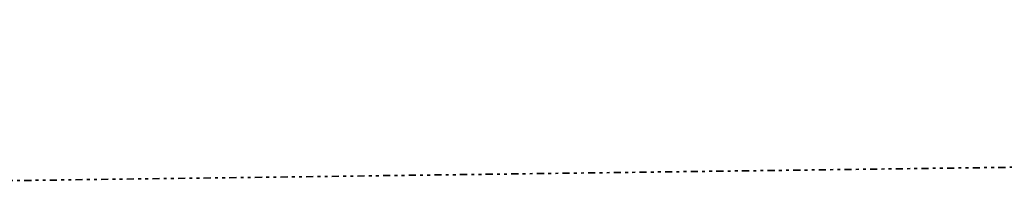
# Model space of a CAD drawing. Header units: metres. Extents: x 169249 to 194689, y 406250 to 412203.
# Tile 127 of 256: x 175822 to 176168, y 406689 to 406746. Entities that reach past the tile are written whole.
import ezdxf

# ---------------------------------------------------------------- set-up
doc = ezdxf.new("R2010")
doc.units = ezdxf.units.M
doc.linetypes.add('BGT_NLCS_N264$0$AL-TEKENBLADGRENS', pattern=[11.5, 2.5, -1.5, 1, -1.5, 1, -1.5, 2.5])
doc.layers.add('BGT_NLCS_N264$0$X-XX-AL-TEKENBLADGRENS-G', color=252, linetype='BGT_NLCS_N264$0$AL-TEKENBLADGRENS', lineweight=35)
doc.layers.add('X-XX-AL-REFERENTIE-G', color=7, linetype='CONTINUOUS', lineweight=18)

# ---------------------------------------------------------------- blocks, each defined once
blk = doc.blocks.new('BGT_NLCS_N264')
at = {"layer": 'BGT_NLCS_N264$0$X-XX-AL-TEKENBLADGRENS-G'}
blk.add_polyline3d([(184436.25, 410062.73, 0), (184183.19, 410038.13, 0), (183733.57, 409937.98, 0), (183392.76, 409722.85, 0), (183112.62, 409661.02, 0), (181934.11, 409497.18, 0), (181576.04, 409477.91, 0), (181380.5, 409402.69, 0), (181348.09, 409368.87, 0), (179688.8, 408537.47, 0), (179322.33, 408353.85, 0), (179291.54, 408424.26, 0), (179251.73, 408571.13, 0), (178950.57, 408481.9, 0), (179026.57, 408202.55, 0), (178645.17, 408015, 0), (178496.71, 408130.51, 0), (178197.01, 408003.27, 0), (177935.59, 407601.57, 0), (177344.78, 407184.52, 0), (176213.39, 406694.78, 0), (175774.26, 406688.92, 0)], dxfattribs=at)

msp = doc.modelspace()

# ---------------------------------------------------------------- block references
at = {"layer": 'X-XX-AL-REFERENTIE-G'}
msp.add_blockref('BGT_NLCS_N264', (0, 0), dxfattribs=at)

doc.saveas('drawing.dxf')
